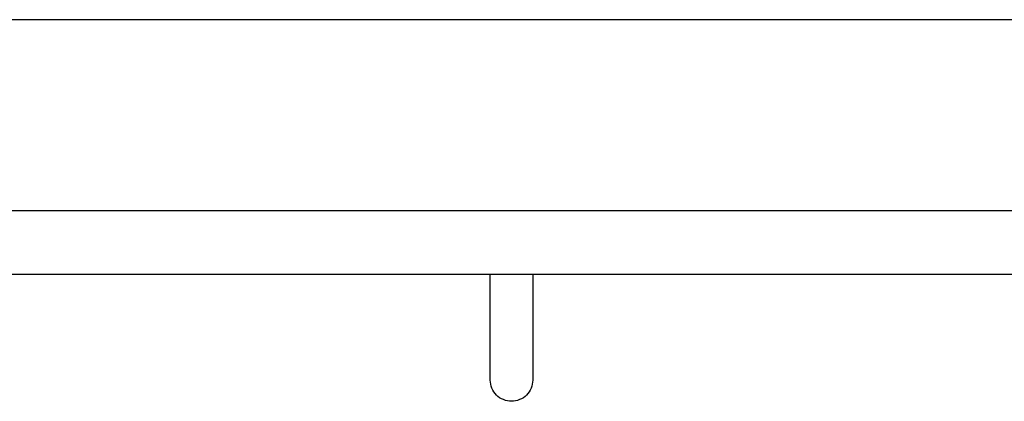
# Model space of a CAD drawing. Header units: millimetres. Extents: x 0 to 4378, y 0 to 2376.
# Tile 177 of 256: x 765.62 to 788.84, y 1990.5 to 1999.5. Entities that reach past the tile are written whole.
import ezdxf

# ---------------------------------------------------------------- set-up
doc = ezdxf.new("R2010")
doc.units = ezdxf.units.MM
doc.header["$LTSCALE"] = 0.2

# ---------------------------------------------------------------- blocks, each defined once
blk = doc.blocks.new('A$Ce3085cef_1')
for p, q in [((-39, -166.9), (39, -166.9)), ((-39, -171.4), (39, -171.4)), ((-39, -172.9), (39, -172.9)), ((-0.5, -175.4), (-0.5, -172.9)), ((0.5, -172.9), (0.5, -175.4))]:
    blk.add_line(p, q)
blk.add_open_spline([(0.5, -175.4), (0.5, -175.463), (0.488, -175.529), (0.437, -175.652), (0.398, -175.709), (0.31, -175.798), (0.253, -175.836), (0.13, -175.887), (0.063, -175.9), (-0.063, -175.9), (-0.13, -175.887), (-0.253, -175.836), (-0.31, -175.798), (-0.398, -175.709), (-0.437, -175.652), (-0.488, -175.529), (-0.5, -175.463), (-0.5, -175.4)], degree=3, knots=[0.1511512, 0.1511512, 0.1511512, 0.1511512, 0.1700527, 0.1700527, 0.1890362, 0.1890362, 0.2079284, 0.2079284, 0.2268206, 0.2268206, 0.2457128, 0.2457128, 0.264605, 0.264605, 0.2835884, 0.2835884, 0.3024899, 0.3024899, 0.3024899, 0.3024899])

msp = doc.modelspace()

# ---------------------------------------------------------------- block references
msp.add_blockref('A$Ce3085cef_1', (777.219, 2166.397))

doc.saveas('drawing.dxf')
